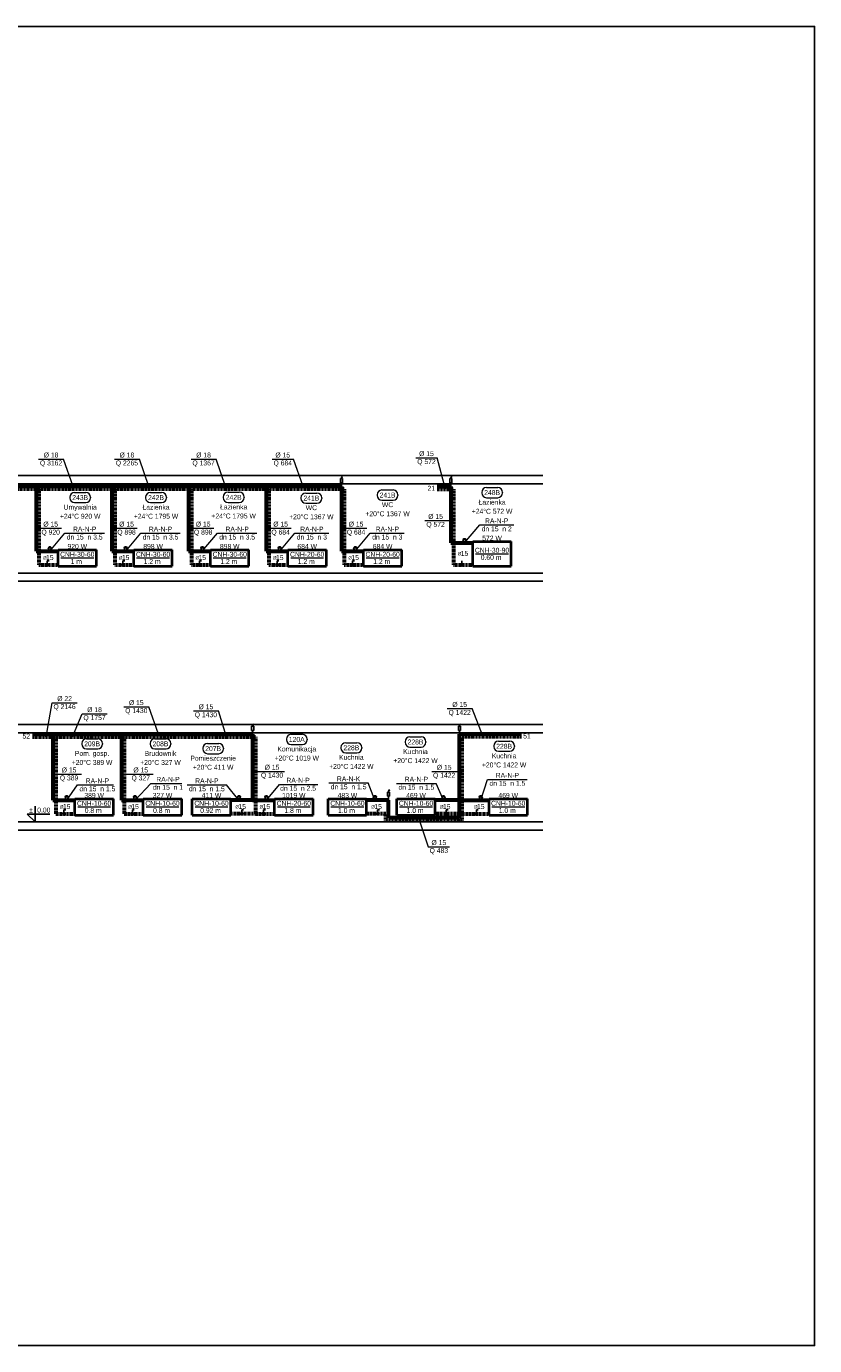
# Model space of a CAD drawing. Header units: millimetres. Extents: x -13172 to 86547, y 20 to 116183.
# Tile 16 of 52: x 19856 to 22730, y 45689 to 50496. Entities that reach past the tile are written whole.
import ezdxf
from ezdxf.enums import TextEntityAlignment as Align

# ---------------------------------------------------------------- set-up
doc = ezdxf.new("R2010")
doc.units = ezdxf.units.MM
doc.header["$LTSCALE"] = 0.7
doc.linetypes.add('CIEPLA', pattern=[5.7625, 3.175, -2.5875])
doc.layers.add('0000_NIEDRUK', color=3, linetype='Continuous', lineweight=25, plot=False)
for name, color, linetype, lineweight in [('____________co_rury_powrót', 5, 'CIEPLA', 60), ('____________co_rury_zasilanie', 1, 'Continuous', 60), ('ETYKIETY_ARMATURY', 7, 'Continuous', 18), ('ETYKIETY_GRZEJNIKOW', 7, 'Continuous', 18), ('ETYKIETY_POMIESZCZEN', 7, 'Continuous', 18), ('ETYKIETY_PRZEWODOW', 7, 'Continuous', 18), ('GRZEJNIKI', 1, 'Continuous', 40)]:
    doc.layers.add(name, color=color, linetype=linetype, lineweight=lineweight)
for name, color, linetype in [('ARMATURA', 7, 'Continuous'), ('RZEDNE', 7, 'Continuous'), ('STROPY', 7, 'Continuous')]:
    doc.layers.add(name, color=color, linetype=linetype)
doc.styles.add('arial', font='arial.ttf', dxfattribs={"width": 0.9})

msp = doc.modelspace()

# ---------------------------------------------------------------- linework, layer by layer
at = {"layer": '0000_NIEDRUK'}
msp.add_lwpolyline([(13895.384, 50496.156), (22729.504, 50496.156), (22729.504, 45688.685), (13895.384, 45688.685)], close=True, dxfattribs=at)
at = {"layer": '____________co_rury_powrót'}
for p, q in [((21014.782, 48809.174), (19216.358, 48809.174)), ((19901.657, 48809.174), (19901.657, 48534.174)), ((20178.109, 48809.174), (20178.109, 48534.174)), ((20457.488, 48809.174), (20457.488, 48534.174)), ((20739.795, 48809.174), (20739.795, 48534.174)), ((21014.782, 48809.174), (21014.782, 48534.174)), ((21353.575, 48809.174), (21413.575, 48809.174)), ((21413.575, 48809.174), (21413.575, 48534.174)), ((19901.657, 48534.174), (19971.657, 48534.174)), ((20178.109, 48534.174), (20248.109, 48534.174)), ((20457.488, 48534.174), (20527.488, 48534.174)), ((20739.795, 48534.174), (20809.795, 48534.174)), ((21014.782, 48534.174), (21084.782, 48534.174)), ((21413.575, 48534.174), (21483.575, 48534.174)), ((19878.536, 47906.819), (20691.017, 47906.819)), ((19963.126, 47906.819), (19963.126, 47626.819)), ((20212.376, 47906.819), (20212.376, 47626.819)), ((20691.017, 47906.819), (20691.017, 47626.819)), ((21660.858, 47906.819), (21444.582, 47906.819)), ((21444.582, 47601.819), (21444.582, 47906.819)), ((19963.126, 47626.819), (20033.126, 47626.819)), ((20212.376, 47626.819), (20282.376, 47626.819)), ((20691.017, 47626.819), (20601.017, 47626.819)), ((20691.017, 47626.819), (20761.017, 47626.819)), ((21166.489, 47626.819), (21096.489, 47626.819)), ((21166.489, 47601.819), (21166.489, 47626.819)), ((21444.582, 47601.819), (21166.489, 47601.819)), ((21444.582, 47626.819), (21346.582, 47626.819)), ((21444.582, 47626.819), (21542.582, 47626.819))]:
    msp.add_line(p, q, dxfattribs=at)
at = {"layer": '____________co_rury_zasilanie'}
for p, q in [((21004.782, 48819.174), (19206.358, 48819.174)), ((19891.657, 48819.174), (19891.657, 48584.174)), ((20168.109, 48819.174), (20168.109, 48584.174)), ((20447.488, 48819.174), (20447.488, 48584.174)), ((20729.795, 48819.174), (20729.795, 48584.174)), ((21004.782, 48819.174), (21004.782, 48584.174)), ((21353.575, 48819.174), (21403.575, 48819.174)), ((21403.575, 48819.174), (21403.575, 48614.174)), ((21403.575, 48614.174), (21483.575, 48614.174)), ((19891.657, 48584.174), (19971.657, 48584.174)), ((20168.109, 48584.174), (20248.109, 48584.174)), ((20447.488, 48584.174), (20527.488, 48584.174)), ((20729.795, 48584.174), (20809.795, 48584.174)), ((21004.782, 48584.174), (21084.782, 48584.174)), ((19878.126, 47916.819), (20681.017, 47916.819)), ((19953.126, 47916.819), (19953.126, 47676.819)), ((20202.376, 47916.819), (20202.376, 47676.819)), ((20681.017, 47916.819), (20681.017, 47676.819)), ((21434.582, 47611.819), (21434.582, 47916.819)), ((21660.858, 47916.819), (21434.582, 47916.819)), ((19953.126, 47676.819), (20033.126, 47676.819)), ((20202.376, 47676.819), (20282.376, 47676.819)), ((20681.017, 47676.819), (20601.017, 47676.819)), ((20681.017, 47676.819), (20761.017, 47676.819)), ((21176.489, 47676.819), (21096.489, 47676.819)), ((21176.489, 47611.819), (21176.489, 47676.819)), ((21434.582, 47676.819), (21346.582, 47676.819)), ((21434.582, 47676.819), (21542.582, 47676.819)), ((21434.582, 47611.819), (21176.489, 47611.819))]:
    msp.add_line(p, q, dxfattribs=at)
at = {"layer": 'ARMATURA'}
for p, q in [((21001.13, 48848.134), (21008.435, 48848.134)), ((21001.13, 48832.848), (21001.13, 48848.134)), ((21008.435, 48832.848), (21008.435, 48848.134)), ((21399.923, 48848.134), (21407.228, 48848.134)), ((21399.923, 48832.848), (21399.923, 48848.134)), ((21407.228, 48832.848), (21407.228, 48848.134)), ((21008.435, 48832.848), (21001.13, 48832.848)), ((21004.782, 48819.174), (21004.782, 48832.848)), ((21407.228, 48832.848), (21399.923, 48832.848)), ((21403.575, 48819.174), (21403.575, 48832.848)), ((21450.575, 48629.174), (21447.575, 48626.174)), ((21447.575, 48626.174), (21459.575, 48626.174)), ((21447.575, 48626.174), (21450.575, 48616.174)), ((21456.575, 48629.174), (21450.575, 48629.174)), ((21459.575, 48626.174), (21456.575, 48629.174)), ((21459.575, 48626.174), (21456.575, 48616.174)), ((19938.657, 48599.174), (19935.657, 48596.174)), ((19935.657, 48596.174), (19947.657, 48596.174)), ((19935.657, 48596.174), (19938.657, 48586.174)), ((19944.657, 48599.174), (19938.657, 48599.174)), ((19947.657, 48596.174), (19944.657, 48599.174)), ((19947.657, 48596.174), (19944.657, 48586.174)), ((20215.109, 48599.174), (20212.109, 48596.174)), ((20212.109, 48596.174), (20224.109, 48596.174)), ((20212.109, 48596.174), (20215.109, 48586.174)), ((20221.109, 48599.174), (20215.109, 48599.174)), ((20224.109, 48596.174), (20221.109, 48599.174)), ((20224.109, 48596.174), (20221.109, 48586.174)), ((20494.488, 48599.174), (20491.488, 48596.174)), ((20491.488, 48596.174), (20503.488, 48596.174)), ((20491.488, 48596.174), (20494.488, 48586.174)), ((20500.488, 48599.174), (20494.488, 48599.174)), ((20503.488, 48596.174), (20500.488, 48599.174)), ((20503.488, 48596.174), (20500.488, 48586.174)), ((20776.795, 48599.174), (20773.795, 48596.174)), ((20773.795, 48596.174), (20785.795, 48596.174)), ((20773.795, 48596.174), (20776.795, 48586.174)), ((20782.795, 48599.174), (20776.795, 48599.174)), ((20785.795, 48596.174), (20782.795, 48599.174)), ((20785.795, 48596.174), (20782.795, 48586.174)), ((21051.782, 48599.174), (21048.782, 48596.174)), ((21048.782, 48596.174), (21060.782, 48596.174)), ((21048.782, 48596.174), (21051.782, 48586.174)), ((21057.782, 48599.174), (21051.782, 48599.174)), ((21060.782, 48596.174), (21057.782, 48599.174)), ((21060.782, 48596.174), (21057.782, 48586.174)), ((19938.657, 48548.174), (19931.657, 48548.174)), ((19931.657, 48548.174), (19931.657, 48541.174)), ((20215.109, 48548.174), (20208.109, 48548.174)), ((20208.109, 48548.174), (20208.109, 48541.174)), ((20494.488, 48548.174), (20487.488, 48548.174)), ((20487.488, 48548.174), (20487.488, 48541.174)), ((20776.795, 48548.174), (20769.795, 48548.174)), ((20769.795, 48548.174), (20769.795, 48541.174)), ((21051.782, 48548.174), (21044.782, 48548.174)), ((21044.782, 48548.174), (21044.782, 48541.174)), ((21443.575, 48548.174), (21443.575, 48541.174)), ((20677.365, 47945.779), (20684.669, 47945.779)), ((20677.365, 47930.493), (20677.365, 47945.779)), ((20684.669, 47930.493), (20677.365, 47930.493)), ((20681.017, 47916.819), (20681.017, 47930.493)), ((20684.669, 47930.493), (20684.669, 47945.779)), ((21430.93, 47945.779), (21438.234, 47945.779)), ((21430.93, 47930.493), (21430.93, 47945.779)), ((21438.234, 47930.493), (21430.93, 47930.493)), ((21434.582, 47916.819), (21434.582, 47930.493)), ((21438.234, 47930.493), (21438.234, 47945.779)), ((20000.126, 47691.819), (19997.126, 47688.819)), ((20006.126, 47691.819), (20000.126, 47691.819)), ((20009.126, 47688.819), (20006.126, 47691.819)), ((20249.376, 47691.819), (20246.376, 47688.819)), ((20255.376, 47691.819), (20249.376, 47691.819)), ((20258.376, 47688.819), (20255.376, 47691.819)), ((20628.017, 47691.819), (20625.017, 47688.819)), ((20634.017, 47691.819), (20628.017, 47691.819)), ((20637.017, 47688.819), (20634.017, 47691.819)), ((20728.017, 47691.819), (20725.017, 47688.819)), ((20734.017, 47691.819), (20728.017, 47691.819)), ((20737.017, 47688.819), (20734.017, 47691.819)), ((21123.489, 47691.819), (21120.489, 47688.819)), ((21129.489, 47691.819), (21123.489, 47691.819)), ((21132.489, 47688.819), (21129.489, 47691.819)), ((21172.837, 47705.779), (21180.141, 47705.779)), ((21172.837, 47690.493), (21172.837, 47705.779)), ((21180.141, 47690.493), (21172.837, 47690.493)), ((21176.489, 47676.819), (21176.489, 47690.493)), ((21180.141, 47690.493), (21180.141, 47705.779)), ((21373.582, 47691.819), (21370.582, 47688.819)), ((21379.582, 47691.819), (21373.582, 47691.819)), ((21382.582, 47688.819), (21379.582, 47691.819)), ((21509.582, 47691.819), (21506.582, 47688.819)), ((21515.582, 47691.819), (21509.582, 47691.819)), ((21518.582, 47688.819), (21515.582, 47691.819)), ((19997.126, 47688.819), (20009.126, 47688.819)), ((19997.126, 47688.819), (20000.126, 47678.819)), ((20009.126, 47688.819), (20006.126, 47678.819)), ((20246.376, 47688.819), (20258.376, 47688.819)), ((20246.376, 47688.819), (20249.376, 47678.819)), ((20258.376, 47688.819), (20255.376, 47678.819)), ((20625.017, 47688.819), (20637.017, 47688.819)), ((20625.017, 47688.819), (20628.017, 47678.819)), ((20637.017, 47688.819), (20634.017, 47678.819)), ((20725.017, 47688.819), (20737.017, 47688.819)), ((20725.017, 47688.819), (20728.017, 47678.819)), ((20737.017, 47688.819), (20734.017, 47678.819)), ((21120.489, 47688.819), (21132.489, 47688.819)), ((21120.489, 47688.819), (21123.489, 47678.819)), ((21132.489, 47688.819), (21129.489, 47678.819)), ((21370.582, 47688.819), (21382.582, 47688.819)), ((21370.582, 47688.819), (21373.582, 47678.819)), ((21382.582, 47688.819), (21379.582, 47678.819)), ((21506.582, 47688.819), (21518.582, 47688.819)), ((21506.582, 47688.819), (21509.582, 47678.819)), ((21518.582, 47688.819), (21515.582, 47678.819)), ((20000.126, 47640.819), (19993.126, 47640.819)), ((19993.126, 47640.819), (19993.126, 47633.819)), ((20249.376, 47640.819), (20242.376, 47640.819)), ((20242.376, 47640.819), (20242.376, 47633.819)), ((20648.017, 47640.819), (20641.017, 47640.819)), ((20641.017, 47640.819), (20641.017, 47633.819)), ((20728.017, 47640.819), (20721.017, 47640.819)), ((20721.017, 47640.819), (20721.017, 47633.819)), ((21143.489, 47640.819), (21136.489, 47640.819)), ((21136.489, 47640.819), (21136.489, 47633.819)), ((21393.582, 47640.819), (21386.582, 47640.819)), ((21386.582, 47640.819), (21386.582, 47633.819)), ((21503.582, 47640.819), (21496.582, 47640.819)), ((21496.582, 47640.819), (21496.582, 47633.819))]:
    msp.add_line(p, q, dxfattribs=at)
at = {"layer": 'ARMATURA', "lineweight": 18}
for p, q in [((21004.891, 48851.995), (21006.95, 48857.049)), ((21009.009, 48851.995), (21006.95, 48857.049)), ((21006.95, 48848.134), (21006.95, 48853.752)), ((21403.684, 48851.995), (21405.743, 48857.049)), ((21407.802, 48851.995), (21405.743, 48857.049)), ((21405.743, 48848.134), (21405.743, 48853.752)), ((20681.126, 47949.64), (20683.185, 47954.694)), ((20685.244, 47949.64), (20683.185, 47954.694)), ((20683.185, 47945.779), (20683.185, 47951.396)), ((21434.69, 47949.64), (21436.749, 47954.694)), ((21438.808, 47949.64), (21436.749, 47954.694)), ((21436.749, 47945.779), (21436.749, 47951.396)), ((21176.597, 47709.64), (21178.656, 47714.694)), ((21180.716, 47709.64), (21178.656, 47714.694)), ((21178.656, 47705.779), (21178.656, 47711.396))]:
    msp.add_line(p, q, dxfattribs=at)
at = {"layer": 'ARMATURA'}
for points, const_width in [([(21450.575, 48614.174, 1), (21456.575, 48614.174, 1)], 6), ([(19938.657, 48584.174, 1), (19944.657, 48584.174, 1)], 6), ([(20215.109, 48584.174, 1), (20221.109, 48584.174, 1)], 6), ([(20494.488, 48584.174, 1), (20500.488, 48584.174, 1)], 6), ([(20776.795, 48584.174, 1), (20782.795, 48584.174, 1)], 6), ([(21051.782, 48584.174, 1), (21057.782, 48584.174, 1)], 6), ([(19928.157, 48534.174, 1), (19935.157, 48534.174, 1)], 7), ([(20204.609, 48534.174, 1), (20211.609, 48534.174, 1)], 7), ([(20483.988, 48534.174, 1), (20490.988, 48534.174, 1)], 7), ([(20766.295, 48534.174, 1), (20773.295, 48534.174, 1)], 7), ([(21041.282, 48534.174, 1), (21048.282, 48534.174, 1)], 7), ([(21440.075, 48534.174, 1), (21447.075, 48534.174, 1)], 7), ([(20000.126, 47676.819, 1), (20006.126, 47676.819, 1)], 6), ([(20249.376, 47676.819, 1), (20255.376, 47676.819, 1)], 6), ([(20628.017, 47676.819, 1), (20634.017, 47676.819, 1)], 6), ([(20728.017, 47676.819, 1), (20734.017, 47676.819, 1)], 6), ([(21123.489, 47676.819, 1), (21129.489, 47676.819, 1)], 6), ([(21373.582, 47676.819, 1), (21379.582, 47676.819, 1)], 6), ([(21509.582, 47676.819, 1), (21515.582, 47676.819, 1)], 6), ([(19989.626, 47626.819, 1), (19996.626, 47626.819, 1)], 7), ([(20238.876, 47626.819, 1), (20245.876, 47626.819, 1)], 7), ([(20637.517, 47626.819, 1), (20644.517, 47626.819, 1)], 7), ([(20717.517, 47626.819, 1), (20724.517, 47626.819, 1)], 7), ([(21132.989, 47626.819, 1), (21139.989, 47626.819, 1)], 7), ([(21383.082, 47626.819, 1), (21390.082, 47626.819, 1)], 7), ([(21493.082, 47626.819, 1), (21500.082, 47626.819, 1)], 7)]:
    msp.add_lwpolyline(points, format="xyb", close=True, dxfattribs=dict(at, const_width=const_width))
at = {"layer": 'ETYKIETY_ARMATURY'}
for p, q in [((21453.575, 48614.174), (21508.575, 48679.174)), ((21508.575, 48679.174), (21632.575, 48679.174)), ((19941.657, 48584.174), (19996.657, 48649.174)), ((19996.657, 48649.174), (20140.657, 48649.174)), ((20218.109, 48584.174), (20273.109, 48649.174)), ((20273.109, 48649.174), (20417.109, 48649.174)), ((20497.488, 48584.174), (20552.488, 48649.174)), ((20552.488, 48649.174), (20696.488, 48649.174)), ((20779.795, 48584.174), (20834.795, 48649.174)), ((20834.795, 48649.174), (20958.795, 48649.174)), ((21054.782, 48584.174), (21109.782, 48649.174)), ((21109.782, 48649.174), (21233.782, 48649.174)), ((20958.633, 47739.083), (21102.633, 47739.083)), ((21126.489, 47676.819), (21102.633, 47739.083)), ((21512.582, 47676.819), (21537.582, 47751.819)), ((21537.582, 47751.819), (21681.582, 47751.819)), ((20003.126, 47676.819), (20042.972, 47731.722)), ((20042.972, 47731.722), (20173.935, 47731.722)), ((20252.376, 47676.819), (20310.235, 47737.245)), ((20310.235, 47737.245), (20422.311, 47737.245)), ((20442.017, 47731.819), (20586.017, 47731.819)), ((20631.017, 47676.819), (20586.017, 47731.819)), ((20731.017, 47676.819), (20779.244, 47733.814)), ((20779.244, 47733.814), (20918.582, 47733.814)), ((21205.867, 47737.525), (21349.867, 47737.525)), ((21376.582, 47676.819), (21349.867, 47737.525))]:
    msp.add_line(p, q, dxfattribs=at)
at = {"layer": 'ETYKIETY_POMIESZCZEN'}
for p, q in [((20031.794, 48797.556), (20072.794, 48797.556)), ((20308.246, 48797.556), (20349.246, 48797.556)), ((20591.284, 48798.47), (20632.284, 48798.47)), ((21152.238, 48806.704), (21193.238, 48806.704)), ((21515.849, 48798.147), (21515.849, 48796.147)), ((21533.349, 48815.647), (21574.349, 48815.647)), ((21591.849, 48798.147), (21591.849, 48796.147)), ((20014.294, 48780.056), (20014.294, 48778.056)), ((20031.794, 48760.556), (20072.794, 48760.556)), ((20090.294, 48780.056), (20090.294, 48778.056)), ((20290.746, 48780.056), (20290.746, 48778.056)), ((20308.246, 48760.556), (20349.246, 48760.556)), ((20366.746, 48780.056), (20366.746, 48778.056)), ((20573.784, 48780.97), (20573.784, 48778.97)), ((20591.284, 48761.47), (20632.284, 48761.47)), ((20649.784, 48780.97), (20649.784, 48778.97)), ((20857.006, 48778.226), (20857.006, 48776.226)), ((20874.506, 48795.726), (20915.506, 48795.726)), ((20874.506, 48758.726), (20915.506, 48758.726)), ((20933.006, 48778.226), (20933.006, 48776.226)), ((21134.738, 48789.204), (21134.738, 48787.204)), ((21152.238, 48769.704), (21193.238, 48769.704)), ((21210.738, 48789.204), (21210.738, 48787.204)), ((21533.349, 48778.647), (21574.349, 48778.647)), ((20057.695, 47882.763), (20057.695, 47880.763)), ((20075.195, 47900.263), (20116.195, 47900.263)), ((20133.695, 47882.763), (20133.695, 47880.763)), ((20306.945, 47882.763), (20306.945, 47880.763)), ((20324.445, 47900.263), (20365.445, 47900.263)), ((20382.945, 47882.763), (20382.945, 47880.763)), ((20516.517, 47882.819), (20557.517, 47882.819)), ((20803.81, 47898.832), (20803.81, 47896.832)), ((20821.31, 47916.332), (20862.31, 47916.332)), ((20879.81, 47898.832), (20879.81, 47896.832)), ((21020.307, 47885.863), (21061.307, 47885.863)), ((21236.634, 47889.404), (21236.634, 47887.404)), ((21254.134, 47906.904), (21295.134, 47906.904)), ((21312.634, 47889.404), (21312.634, 47887.404)), ((21577.065, 47891.352), (21618.065, 47891.352)), ((20075.195, 47863.263), (20116.195, 47863.263)), ((20324.445, 47863.263), (20365.445, 47863.263)), ((20499.017, 47865.319), (20499.017, 47863.319)), ((20516.517, 47845.819), (20557.517, 47845.819)), ((20575.017, 47865.319), (20575.017, 47863.319)), ((20821.31, 47879.332), (20862.31, 47879.332)), ((21002.807, 47868.363), (21002.807, 47866.363)), ((21020.307, 47848.863), (21061.307, 47848.863)), ((21078.807, 47868.363), (21078.807, 47866.363)), ((21254.134, 47869.904), (21295.134, 47869.904)), ((21559.565, 47873.852), (21559.565, 47871.852)), ((21577.065, 47854.352), (21618.065, 47854.352)), ((21635.565, 47873.852), (21635.565, 47871.852))]:
    msp.add_line(p, q, dxfattribs=at)
for centre, start, end in [((20031.794, 48780.056), 90, 180), ((20072.794, 48780.056), 0, 90), ((20308.246, 48780.056), 90, 180), ((20349.246, 48780.056), 0, 90), ((20591.284, 48780.97), 90, 180), ((20632.284, 48780.97), 0, 90), ((21152.238, 48789.204), 90, 180), ((21193.238, 48789.204), 0, 90), ((21533.349, 48798.147), 90, 180), ((21533.349, 48796.147), 180, 270), ((21574.349, 48798.147), 0, 90), ((21574.349, 48796.147), 270, 0), ((20031.794, 48778.056), 180, 270), ((20072.794, 48778.056), 270, 0), ((20308.246, 48778.056), 180, 270), ((20349.246, 48778.056), 270, 0), ((20591.284, 48778.97), 180, 270), ((20632.284, 48778.97), 270, 0), ((20874.506, 48778.226), 90, 180), ((20874.506, 48776.226), 180, 270), ((20915.506, 48778.226), 0, 90), ((20915.506, 48776.226), 270, 0), ((21152.238, 48787.204), 180, 270), ((21193.238, 48787.204), 270, 0), ((20075.195, 47882.763), 90, 180), ((20116.195, 47882.763), 0, 90), ((20324.445, 47882.763), 90, 180), ((20365.445, 47882.763), 0, 90), ((20516.517, 47865.319), 90, 180), ((20557.517, 47865.319), 0, 90), ((20821.31, 47898.832), 90, 180), ((20821.31, 47896.832), 180, 270), ((20862.31, 47898.832), 0, 90), ((20862.31, 47896.832), 270, 0), ((21020.307, 47868.363), 90, 180), ((21061.307, 47868.363), 0, 90), ((21254.134, 47889.404), 90, 180), ((21254.134, 47887.404), 180, 270), ((21295.134, 47889.404), 0, 90), ((21295.134, 47887.404), 270, 0), ((21577.065, 47873.852), 90, 180), ((21618.065, 47873.852), 0, 90), ((20075.195, 47880.763), 180, 270), ((20116.195, 47880.763), 270, 0), ((20324.445, 47880.763), 180, 270), ((20365.445, 47880.763), 270, 0), ((20516.517, 47863.319), 180, 270), ((20557.517, 47863.319), 270, 0), ((21020.307, 47866.363), 180, 270), ((21061.307, 47866.363), 270, 0), ((21577.065, 47871.852), 180, 270), ((21618.065, 47871.852), 270, 0)]:
    msp.add_arc(centre, 17.5, start, end, dxfattribs=at)
at = {"layer": 'ETYKIETY_PRZEWODOW'}
for p, q in [((19900.657, 48919.174), (19991.657, 48919.174)), ((20026.657, 48819.174), (19991.657, 48919.174)), ((20177.109, 48919.174), (20268.109, 48919.174)), ((20303.109, 48819.174), (20268.109, 48919.174)), ((20456.488, 48919.174), (20547.488, 48919.174)), ((20582.488, 48819.174), (20547.488, 48919.174)), ((20751.795, 48919.174), (20829.795, 48919.174)), ((20864.795, 48819.174), (20829.795, 48919.174)), ((21275.575, 48924.174), (21353.575, 48924.174)), ((21383.575, 48809.174), (21353.575, 48924.174)), ((19891.657, 48667.28), (19983.72, 48667.28)), ((20168.109, 48667.28), (20260.172, 48667.28)), ((20447.488, 48667.28), (20539.551, 48667.28)), ((20729.795, 48667.28), (20821.858, 48667.28)), ((21004.782, 48667.28), (21096.846, 48667.28)), ((21308.784, 48695.421), (21413.575, 48695.421)), ((19928.126, 47906.819), (19949.961, 48031.394)), ((19949.961, 48031.394), (20040.961, 48031.394)), ((20024.187, 47906.819), (20059.097, 47991.204)), ((20059.097, 47991.204), (20150.097, 47991.204)), ((20211.376, 48016.819), (20302.376, 48016.819)), ((20337.376, 47916.819), (20302.376, 48016.819)), ((20465.017, 48001.819), (20556.017, 48001.819)), ((20586.017, 47906.819), (20556.017, 48001.819)), ((21390.084, 48010.208), (21481.084, 48010.208)), ((21521.084, 47906.819), (21481.084, 48010.208)), ((19953.126, 47771.447), (20057.237, 47771.447)), ((20202.376, 47771.447), (20318.527, 47771.447)), ((20681.017, 47781.403), (20797.168, 47781.403)), ((21333.594, 47781.075), (21444.582, 47781.075)), ((21285.614, 47611.819), (21320.614, 47506.819)), ((21320.614, 47506.819), (21398.614, 47506.819))]:
    msp.add_line(p, q, dxfattribs=at)
at = {"layer": 'GRZEJNIKI'}
for p, q in [((21483.575, 48619.174), (21623.575, 48619.174)), ((21483.575, 48529.174), (21483.575, 48619.174)), ((21483.575, 48619.174), (21623.575, 48619.174)), ((21483.575, 48529.174), (21483.575, 48619.174)), ((21623.575, 48529.174), (21623.575, 48619.174)), ((21623.575, 48529.174), (21623.575, 48619.174)), ((19971.657, 48589.174), (20111.657, 48589.174)), ((19971.657, 48529.174), (19971.657, 48589.174)), ((19971.657, 48589.174), (20111.657, 48589.174)), ((19971.657, 48529.174), (19971.657, 48589.174)), ((20111.657, 48529.174), (20111.657, 48589.174)), ((20111.657, 48529.174), (20111.657, 48589.174)), ((20248.109, 48589.174), (20388.109, 48589.174)), ((20248.109, 48529.174), (20248.109, 48589.174)), ((20248.109, 48589.174), (20388.109, 48589.174)), ((20248.109, 48529.174), (20248.109, 48589.174)), ((20388.109, 48529.174), (20388.109, 48589.174)), ((20388.109, 48529.174), (20388.109, 48589.174)), ((20527.488, 48589.174), (20667.488, 48589.174)), ((20527.488, 48529.174), (20527.488, 48589.174)), ((20527.488, 48589.174), (20667.488, 48589.174)), ((20527.488, 48529.174), (20527.488, 48589.174)), ((20667.488, 48529.174), (20667.488, 48589.174)), ((20667.488, 48529.174), (20667.488, 48589.174)), ((20809.795, 48589.174), (20949.795, 48589.174)), ((20809.795, 48529.174), (20809.795, 48589.174)), ((20809.795, 48589.174), (20949.795, 48589.174)), ((20809.795, 48529.174), (20809.795, 48589.174)), ((20949.795, 48529.174), (20949.795, 48589.174)), ((20949.795, 48529.174), (20949.795, 48589.174)), ((21084.782, 48589.174), (21224.782, 48589.174)), ((21084.782, 48529.174), (21084.782, 48589.174)), ((21084.782, 48589.174), (21224.782, 48589.174)), ((21084.782, 48529.174), (21084.782, 48589.174)), ((21224.782, 48529.174), (21224.782, 48589.174)), ((21224.782, 48529.174), (21224.782, 48589.174)), ((19971.657, 48529.174), (20111.657, 48529.174)), ((19971.657, 48529.174), (20111.657, 48529.174)), ((20248.109, 48529.174), (20388.109, 48529.174)), ((20248.109, 48529.174), (20388.109, 48529.174)), ((20527.488, 48529.174), (20667.488, 48529.174)), ((20527.488, 48529.174), (20667.488, 48529.174)), ((20809.795, 48529.174), (20949.795, 48529.174)), ((20809.795, 48529.174), (20949.795, 48529.174)), ((21084.782, 48529.174), (21224.782, 48529.174)), ((21084.782, 48529.174), (21224.782, 48529.174)), ((21483.575, 48529.174), (21623.575, 48529.174)), ((21483.575, 48529.174), (21623.575, 48529.174)), ((20033.126, 47681.819), (20173.126, 47681.819)), ((20033.126, 47621.819), (20033.126, 47681.819)), ((20033.126, 47681.819), (20173.126, 47681.819)), ((20033.126, 47621.819), (20033.126, 47681.819)), ((20173.126, 47621.819), (20173.126, 47681.819)), ((20173.126, 47621.819), (20173.126, 47681.819)), ((20282.376, 47681.819), (20422.376, 47681.819)), ((20282.376, 47621.819), (20282.376, 47681.819)), ((20282.376, 47681.819), (20422.376, 47681.819)), ((20282.376, 47621.819), (20282.376, 47681.819)), ((20422.376, 47621.819), (20422.376, 47681.819)), ((20422.376, 47621.819), (20422.376, 47681.819)), ((20461.017, 47681.819), (20601.017, 47681.819)), ((20461.017, 47621.819), (20461.017, 47681.819)), ((20461.017, 47681.819), (20601.017, 47681.819)), ((20461.017, 47621.819), (20461.017, 47681.819)), ((20601.017, 47621.819), (20601.017, 47681.819)), ((20601.017, 47621.819), (20601.017, 47681.819)), ((20761.017, 47681.819), (20901.017, 47681.819)), ((20761.017, 47621.819), (20761.017, 47681.819)), ((20761.017, 47681.819), (20901.017, 47681.819)), ((20761.017, 47621.819), (20761.017, 47681.819)), ((20901.017, 47621.819), (20901.017, 47681.819)), ((20901.017, 47621.819), (20901.017, 47681.819)), ((20956.489, 47681.819), (21096.489, 47681.819)), ((20956.489, 47621.819), (20956.489, 47681.819)), ((20956.489, 47681.819), (21096.489, 47681.819)), ((20956.489, 47621.819), (20956.489, 47681.819)), ((21096.489, 47621.819), (21096.489, 47681.819)), ((21096.489, 47621.819), (21096.489, 47681.819)), ((21206.582, 47681.819), (21346.582, 47681.819)), ((21206.582, 47621.819), (21206.582, 47681.819)), ((21206.582, 47681.819), (21346.582, 47681.819)), ((21206.582, 47621.819), (21206.582, 47681.819)), ((21346.582, 47621.819), (21346.582, 47681.819)), ((21346.582, 47621.819), (21346.582, 47681.819)), ((21542.582, 47681.819), (21682.582, 47681.819)), ((21542.582, 47621.819), (21542.582, 47681.819)), ((21542.582, 47681.819), (21682.582, 47681.819)), ((21542.582, 47621.819), (21542.582, 47681.819)), ((21682.582, 47621.819), (21682.582, 47681.819)), ((21682.582, 47621.819), (21682.582, 47681.819)), ((20033.126, 47621.819), (20173.126, 47621.819)), ((20033.126, 47621.819), (20173.126, 47621.819)), ((20282.376, 47621.819), (20422.376, 47621.819)), ((20282.376, 47621.819), (20422.376, 47621.819)), ((20461.017, 47621.819), (20601.017, 47621.819)), ((20461.017, 47621.819), (20601.017, 47621.819)), ((20761.017, 47621.819), (20901.017, 47621.819)), ((20761.017, 47621.819), (20901.017, 47621.819)), ((20956.489, 47621.819), (21096.489, 47621.819)), ((20956.489, 47621.819), (21096.489, 47621.819)), ((21206.582, 47621.819), (21346.582, 47621.819)), ((21206.582, 47621.819), (21346.582, 47621.819)), ((21542.582, 47621.819), (21682.582, 47621.819)), ((21542.582, 47621.819), (21682.582, 47621.819))]:
    msp.add_line(p, q, dxfattribs=at)
at = {"layer": 'GRZEJNIKI', "color": 7, "lineweight": 18}
for p, q in [((19981.657, 48559.174), (20101.657, 48559.174)), ((20258.109, 48559.174), (20378.109, 48559.174)), ((20537.488, 48559.174), (20657.488, 48559.174)), ((20819.795, 48559.174), (20939.795, 48559.174)), ((21094.782, 48559.174), (21214.782, 48559.174)), ((21493.575, 48574.174), (21613.575, 48574.174)), ((20043.126, 47651.819), (20163.126, 47651.819)), ((20292.376, 47651.819), (20412.376, 47651.819)), ((20471.017, 47651.819), (20591.017, 47651.819)), ((20771.017, 47651.819), (20891.017, 47651.819)), ((20966.489, 47651.819), (21086.489, 47651.819)), ((21216.582, 47651.819), (21336.582, 47651.819)), ((21552.582, 47651.819), (21672.582, 47651.819))]:
    msp.add_line(p, q, dxfattribs=at)
at = {"layer": 'RZEDNE'}
for p, q in [((19887.662, 47654.819), (19887.662, 47596.819)), ((19887.662, 47596.819), (19858.662, 47625.819)), ((19858.662, 47625.819), (19941.548, 47625.819))]:
    msp.add_line(p, q, dxfattribs=at)
at = {"layer": 'STROPY'}
for p, q in [((21739.254, 48859.174), (14975.975, 48859.174)), ((21739.254, 48829.174), (14975.975, 48829.174)), ((21739.254, 48504.174), (14975.975, 48504.174)), ((21739.254, 48474.174), (14975.975, 48474.174)), ((21739.254, 47951.819), (14491.522, 47951.819)), ((21739.254, 47921.819), (14491.522, 47921.819)), ((21739.254, 47596.819), (14491.522, 47596.819)), ((21739.254, 47566.819), (14491.522, 47566.819))]:
    msp.add_line(p, q, dxfattribs=at)

# ---------------------------------------------------------------- texts
at = {"layer": 'ETYKIETY_ARMATURY', "style": 'arial', "width": 0.9}
for s, p in [('RA-N-P', (21570.575, 48694.174)), ('RA-N-P', (20068.657, 48664.174)), ('RA-N-P', (20345.109, 48664.174)), ('RA-N-P', (20624.488, 48664.174)), ('RA-N-P', (20896.795, 48664.174)), ('RA-N-P', (21171.782, 48664.174)), ('dn 15  n 2', (21570.575, 48665.174)), ('dn 15  n 3.5', (20068.657, 48635.174)), ('dn 15  n 3.5', (20345.109, 48635.174)), ('dn 15  n 3.5', (20624.488, 48635.174)), ('dn 15  n 3', (20896.795, 48635.174)), ('dn 15  n 3', (21171.782, 48635.174)), ('RA-N-P', (20114.972, 47746.722)), ('RA-N-P', (20372.235, 47752.245)), ('RA-N-P', (20514.017, 47746.819)), ('RA-N-P', (20846.582, 47748.814)), ('RA-N-K', (21030.633, 47754.083)), ('RA-N-P', (21277.867, 47752.525)), ('dn 15  n 1.5', (21609.582, 47737.819)), ('RA-N-P', (21609.582, 47766.819)), ('dn 15  n 1.5', (20114.972, 47717.722)), ('dn 15  n 1', (20372.235, 47723.245)), ('dn 15  n 1.5', (20514.017, 47717.819)), ('dn 15  n 2.5', (20846.582, 47719.814)), ('dn 15  n 1.5', (21030.633, 47725.083)), ('dn 15  n 1.5', (21277.867, 47723.525))]:
    msp.add_text(s, height=18, dxfattribs=at).set_placement(p, align=Align.MIDDLE_CENTER)
at = {"layer": 'ETYKIETY_GRZEJNIKOW', "style": 'arial', "width": 0.9}
for s, p in [('920 W', (20041.657, 48601.174)), ('898 W', (20318.109, 48601.174)), ('898 W', (20597.488, 48601.174)), ('684 W', (20879.795, 48601.174)), ('684 W', (21154.782, 48601.174)), ('572 W', (21553.575, 48631.174)), ('CNH-30-60', (20041.657, 48572.174)), ('CNH-30-60', (20318.109, 48572.174)), ('1.2 m ', (20318.109, 48546.174)), ('CNH-30-60', (20597.488, 48572.174)), ('1.2 m ', (20597.488, 48546.174)), ('CNH-20-60', (20879.795, 48572.174)), ('1.2 m ', (20879.795, 48546.174)), ('CNH-20-60', (21154.782, 48572.174)), ('1.2 m ', (21154.782, 48546.174)), ('CNH-30-90', (21553.575, 48587.174)), ('0.60 m ', (21553.575, 48561.174)), ('1 m ', (20041.657, 48546.174)), ('389 W', (20103.126, 47693.819)), ('327 W', (20352.376, 47693.819)), ('411 W', (20531.017, 47693.819)), ('1019 W', (20831.017, 47693.819)), ('483 W', (21026.489, 47693.819)), ('469 W', (21276.582, 47693.819)), ('469 W', (21612.582, 47693.819)), ('CNH-10-60', (20103.126, 47664.819)), ('0.8 m ', (20103.126, 47638.819)), ('CNH-10-60', (20352.376, 47664.819)), ('0.8 m ', (20352.376, 47638.819)), ('CNH-10-60', (20531.017, 47664.819)), ('0.92 m ', (20531.017, 47638.819)), ('CNH-20-60', (20831.017, 47664.819)), ('1.8 m ', (20831.017, 47638.819)), ('CNH-10-60', (21026.489, 47664.819)), ('1.0 m ', (21026.489, 47638.819)), ('CNH-10-60', (21276.582, 47664.819)), ('1.0 m ', (21276.582, 47638.819)), ('CNH-10-60', (21612.582, 47664.819)), ('1.0 m ', (21612.582, 47638.819))]:
    msp.add_text(s, height=18, dxfattribs=at).set_placement(p, align=Align.MIDDLE_CENTER)
at = {"layer": 'ETYKIETY_POMIESZCZEN', "style": 'arial', "width": 0.9}
for s, p in [('241B', (21172.738, 48788.204)), ('248B', (21553.849, 48797.147)), ('Umywalnia', (20052.294, 48744.056)), ('243B', (20052.294, 48779.056)), ('Łazienka', (20328.746, 48744.056)), ('242B', (20328.746, 48779.056)), ('Łazienka', (20611.784, 48744.97)), ('242B', (20611.784, 48779.97)), ('241B', (20895.006, 48777.226)), ('WC', (20895.006, 48742.226)), ('WC', (21172.738, 48753.204)), ('Łazienka', (21553.849, 48762.147)), ('+24°C 920 W', (20052.294, 48711.056)), ('+24°C 1795 W', (20328.746, 48711.056)), ('+24°C 1795 W', (20611.784, 48711.97)), ('+20°C 1367 W', (20895.006, 48709.226)), ('+20°C 1367 W', (21172.738, 48720.204)), ('+24°C 572 W', (21553.849, 48729.147)), ('209B', (20095.695, 47881.763)), ('208B', (20344.945, 47881.763)), ('120A', (20841.81, 47897.832)), ('228B', (21274.634, 47888.404)), ('Pom. gosp.', (20095.695, 47846.763)), ('Brudownik', (20344.945, 47846.763)), ('Pomieszczenie', (20537.017, 47829.319)), ('207B', (20537.017, 47864.319)), ('+20°C 1019 W', (20841.81, 47829.832)), ('Komunikacja', (20841.81, 47862.832)), ('Kuchnia', (21040.807, 47832.363)), ('228B', (21040.807, 47867.363)), ('Kuchnia', (21274.634, 47853.404)), ('Kuchnia', (21597.565, 47837.852)), ('228B', (21597.565, 47872.852)), ('+20°C 389 W', (20095.695, 47813.763)), ('+20°C 327 W', (20344.945, 47813.763)), ('+20°C 411 W', (20537.017, 47796.319)), ('+20°C 1422 W', (21040.807, 47799.363)), ('+20°C 1422 W', (21274.634, 47820.404)), ('+20°C 1422 W', (21597.565, 47804.852))]:
    msp.add_text(s, height=18, dxfattribs=at).set_placement(p, align=Align.MIDDLE_CENTER)
at = {"layer": 'ETYKIETY_PRZEWODOW', "style": 'arial', "width": 0.9}
for s, height, p in [('%%c 18', 18, (19946.157, 48934.174)), ('%%c 18', 18, (20222.609, 48934.174)), ('%%c 18', 18, (20501.988, 48934.174)), ('%%c 15', 18, (20790.795, 48934.174)), ('%%c 15', 18, (21314.575, 48939.174)), ('Q 3162', 18, (19946.157, 48905.174)), ('Q 2265', 18, (20222.609, 48905.174)), ('Q 1367', 18, (20501.988, 48905.174)), ('Q 684', 18, (20790.795, 48905.174)), ('Q 572', 18, (21314.575, 48910.174)), ('21', 18, (21332.296, 48813.07)), ('%%c 15', 18, (21347.784, 48710.421)), ('Q 920', 18, (19944.72, 48653.28)), ('%%c 15', 18, (19944.72, 48682.28)), ('Q 898', 18, (20221.172, 48653.28)), ('%%c 15', 18, (20221.172, 48682.28)), ('Q 898', 18, (20500.551, 48653.28)), ('%%c 15', 18, (20500.551, 48682.28)), ('Q 684', 18, (20782.858, 48653.28)), ('%%c 15', 18, (20782.858, 48682.28)), ('Q 684', 18, (21057.846, 48653.28)), ('%%c 15', 18, (21057.846, 48682.28)), ('Q 572', 18, (21347.784, 48681.421)), ('%%c', 12, (19923.338, 48559.666)), ('15', 18, (19941.518, 48560.559)), ('%%c', 12, (20199.79, 48559.666)), ('15', 18, (20217.97, 48560.559)), ('%%c', 12, (20479.169, 48559.666)), ('15', 18, (20497.349, 48560.559)), ('%%c', 12, (20761.475, 48559.666)), ('15', 18, (20779.655, 48560.559)), ('%%c', 12, (21036.463, 48559.666)), ('15', 18, (21054.643, 48560.559)), ('%%c', 12, (21435.256, 48574.666)), ('15', 18, (21453.436, 48575.559)), ('Q 2146', 18, (19995.461, 48017.394)), ('%%c 22', 18, (19995.461, 48046.394)), ('%%c 15', 18, (20256.876, 48031.819)), ('%%c 15', 18, (20510.517, 48016.819)), ('%%c 15', 18, (21435.584, 48025.208)), ('Q 1757', 18, (20104.597, 47977.204)), ('%%c 18', 18, (20104.597, 48006.204)), ('Q 1430', 18, (20256.876, 48002.819)), ('Q 1430', 18, (20510.517, 47987.819)), ('Q 1422', 18, (21435.584, 47996.208)), ('52', 18, (19855.634, 47909.713)), ('51', 18, (21680.767, 47910.22)), ('%%c 15', 18, (20011.737, 47786.447)), ('%%c 15', 18, (20273.027, 47786.447)), ('%%c 15', 18, (20751.668, 47796.403)), ('%%c 15', 18, (21379.094, 47796.075)), ('Q 389', 18, (20011.737, 47757.447)), ('Q 327', 18, (20273.027, 47757.447)), ('Q 1430', 18, (20751.668, 47767.403)), ('Q 1422', 18, (21379.094, 47767.075)), ('%%c', 12, (19984.807, 47652.311)), ('15', 18, (20002.987, 47653.204)), ('%%c', 12, (20234.057, 47652.311)), ('15', 18, (20252.237, 47653.204)), ('%%c', 12, (20624.609, 47652.311)), ('15', 18, (20642.789, 47653.204)), ('%%c', 12, (20712.698, 47652.311)), ('15', 18, (20730.878, 47653.204)), ('%%c', 12, (21120.081, 47652.311)), ('15', 18, (21138.261, 47653.204)), ('%%c', 12, (21370.174, 47652.311)), ('15', 18, (21388.354, 47653.204)), ('%%c', 12, (21494.263, 47652.311)), ('15', 18, (21512.443, 47653.204)), ('Q 483', 18, (21359.614, 47492.819)), ('%%c 15', 18, (21359.614, 47521.819))]:
    msp.add_text(s, height=height, dxfattribs=at).set_placement(p, align=Align.MIDDLE_CENTER)
at = {"layer": 'RZEDNE', "lineweight": 20, "style": 'arial', "width": 0.9}
for s, p in [('%%P', (19873.162, 47640.319)), ('0.00', (19919.662, 47640.319))]:
    msp.add_text(s, height=18, dxfattribs=at).set_placement(p, align=Align.MIDDLE_CENTER)

doc.saveas('drawing.dxf')
